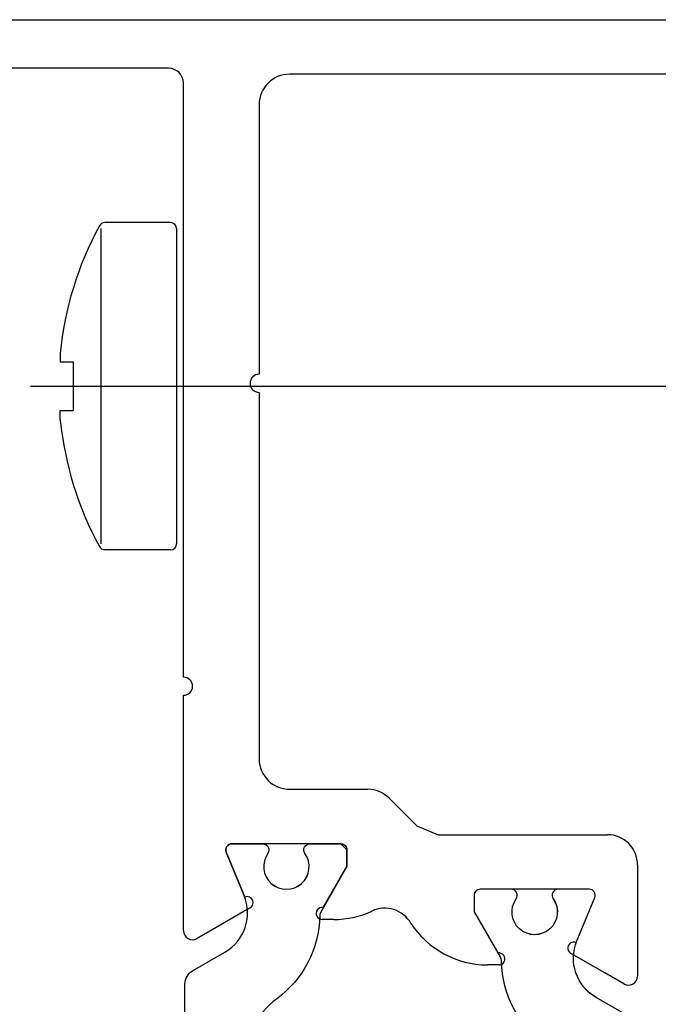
# Model space of a CAD drawing. Header units: millimetres. Extents: x 111285 to 237437, y -9513 to 52045.
# Tile 66 of 117: x 140091 to 140112, y 430 to 462. Entities that reach past the tile are written whole.
import ezdxf

# ---------------------------------------------------------------- set-up
doc = ezdxf.new("R2010")
doc.units = ezdxf.units.MM
doc.header["$LTSCALE"] = 100
doc.linetypes.add('ACAD_ISO10W100', pattern=[18, 12, -3, 0, -3])
doc.layers.get('0').update_dxf_attribs({"color": 252})
doc.layers.add('0-BUITENKOZIJNEN', color=252, linetype='Continuous')

# ---------------------------------------------------------------- blocks, each defined once
blk = doc.blocks.new('SR8-hori')
at = {"linetype": 'Continuous'}
for p, q in [((2464.075, 50.203), (2461.899, 50.203)), ((2461.775, 50.003), (2461.775, 39.603)), ((2464.275, 50.003), (2464.275, 39.603)), ((2460.427, 45.878), (2460.427, 45.599)), ((2460.427, 45.606), (2460.859, 45.606)), ((2460.859, 45.603), (2460.859, 44.003)), ((2460.432, 43.679), (2460.432, 44)), ((2460.432, 43.996), (2460.859, 43.996)), ((2464.075, 39.403), (2461.899, 39.403))]:
    blk.add_line(p, q, dxfattribs=at)
at = {"linetype": 'ACAD_ISO10W100', "ltscale": 0.25}
blk.add_line((2459.451, 44.803), (2505.523, 44.806), dxfattribs=at)
at = {"linetype": 'Continuous'}
for points in [[(2464.55, 9.325), (2464.55, 25.075, -0.267949), (2464.8, 25.508), (2465.868, 26.125, 0.376373), (2466.504, 27.998), (2465.913, 29.424, -0.534511), (2466.098, 29.7), (2467.125, 29.7, -0.609065), (2467.288, 29.384, 1.936492), (2468.512, 29.384, -0.609065), (2468.675, 29.7), (2469.7, 29.7, -0.414214), (2469.9, 29.5), (2469.9, 28.95), (2469.044, 27.468, 0.126173), (2469.004, 27.325, -0.233397), (2467.573, 24.576, 0.239087), (2466.55, 22.559)], [(2479.2, 24.008), (2478.132, 24.625, -0.376373), (2477.496, 26.498), (2478.087, 27.924, 0.534511), (2477.902, 28.2), (2476.875, 28.2, 0.609065), (2476.712, 27.884, -1.936492), (2475.488, 27.884, 0.609065), (2475.325, 28.2), (2474.3, 28.2, 0.414214), (2474.1, 28), (2474.1, 27.45), (2474.956, 25.968, -0.126173), (2474.996, 25.825, 0.233397), (2476.427, 23.076, -0.239087)]]:
    blk.add_lwpolyline(points, format="xyb", dxfattribs=at)
for centre, radius, start, end in [((2471.447, 44.803), 11.072, 151.4267, 174.4295), ((2461.899, 50.003), 0.2, 90.0001, 151.4267), ((2464.075, 50.003), 0.2, 0.0001, 90.0001), ((2471.447, 44.803), 11.072, 185.8274, 208.5735), ((2461.899, 39.603), 0.2, 208.5734, 270.0001), ((2464.075, 39.603), 0.2, 270.0001, 0.0001)]:
    blk.add_arc(centre, radius, start, end, dxfattribs=at)
at = {"layer": '0-BUITENKOZIJNEN', "linetype": 'Continuous'}
for p, q in [((2450.5, 56.9), (2493, 56.9)), ((2464, 55.3), (2458.5, 55.3)), ((2464, 55.3), (2464, 55.3)), ((2491.5, 55.1), (2468, 55.1)), ((2464.5, 35.2), (2464.5, 54.8)), ((2464.5, 54.8), (2464.5, 54.8)), ((2467, 54.1), (2467, 54.1)), ((2467, 54.1), (2467, 45.2)), ((2467, 44.6), (2467, 32.5)), ((2464.5, 35.2), (2464.5, 35.2)), ((2464.5, 26.833), (2464.5, 34.6)), ((2464.5, 34.6), (2464.5, 34.6)), ((2468, 31.5), (2468, 31.5)), ((2468, 31.5), (2470.586, 31.5)), ((2471.293, 31.207), (2471.293, 31.207)), ((2471.293, 31.207), (2472.207, 30.293)), ((2472.207, 30.293), (2472.914, 30)), ((2472.914, 30), (2472.914, 30)), ((2472.914, 30), (2478.5, 30)), ((2469.7, 29.7), (2466.098, 29.7)), ((2466.098, 29.7), (2466.098, 29.7)), ((2469.9, 29.5), (2469.7, 29.7)), ((2465.913, 29.424), (2465.913, 29.424)), ((2465.913, 29.424), (2466.527, 27.942)), ((2469.9, 28.96), (2469.9, 29.5)), ((2469.9, 29.5), (2469.9, 29.5)), ((2469.114, 27.598), (2469.9, 28.96)), ((2479.5, 29), (2479.5, 25.333)), ((2474.1, 28), (2474.1, 27.46)), ((2477.902, 28.2), (2474.3, 28.2)), ((2474.3, 28.2), (2474.3, 28.2)), ((2466.527, 27.942), (2466.527, 27.942)), ((2477.473, 26.442), (2478.087, 27.924)), ((2478.087, 27.924), (2478.087, 27.924)), ((2466.68, 27.572), (2465.579, 26.936)), ((2466.68, 27.572), (2466.68, 27.572)), ((2470.726, 27.48), (2470.726, 27.48)), ((2474.1, 27.46), (2474.886, 26.098)), ((2469.461, 27.2), (2469.084, 27.2)), ((2472.014, 27.073), (2472.014, 27.073)), ((2465.579, 26.936), (2464.95, 26.573)), ((2465.579, 26.936), (2465.579, 26.936)), ((2477.473, 26.442), (2477.473, 26.442)), ((2474.886, 26.098), (2474.886, 26.098)), ((2478.421, 25.436), (2477.32, 26.072)), ((2474.916, 25.7), (2474.539, 25.7)), ((2474.916, 25.7), (2474.916, 25.7)), ((2478.421, 25.436), (2478.421, 25.436)), ((2479.05, 25.073), (2478.421, 25.436)), ((2479.05, 25.073), (2479.05, 25.073))]:
    blk.add_line(p, q, dxfattribs=at)
for centre, radius, start, end in [((2464, 54.8), 0.5, 0, 90), ((2468, 54.1), 1, 90, 180), ((2467, 44.9), 0.3, 90, 270), ((2464.5, 34.9), 0.3, 270, 90), ((2468, 32.5), 1, 180, 270), ((2470.586, 30.5), 1, 45, 90), ((2478.5, 29), 1, 0, 90), ((2466.098, 29.5), 0.2, 90, 202.5), ((2466.604, 27.757), 0.2, 292.5, 112.5), ((2474.3, 28), 0.2, 90, 180), ((2477.902, 28), 0.2, 337.5, 90), ((2469.084, 27.4), 0.2, 81.4707, 270), ((2469.461, 30.2), 3, 270, 294.9415), ((2471.148, 26.573), 1, 30, 114.9415), ((2474.556, 28.739), 3.039, 213.2439, 269.679), ((2464.8, 26.833), 0.3, 180, 300), ((2477.396, 26.257), 0.2, 67.5, 247.5), ((2474.916, 25.9), 0.2, 270, 98.5293), ((2479.2, 25.333), 0.3, 240, 360)]:
    blk.add_arc(centre, radius, start, end, dxfattribs=at)
blk = doc.blocks.new('onderlegger beganegrond')
blk.add_blockref('SR8-hori', (11480, 405.1))

msp = doc.modelspace()

# ---------------------------------------------------------------- linework, layer by layer
at = {"linetype": 'Continuous'}
for p, q in [((140096.073, 455.303), (140093.898, 455.303)), ((140096.073, 455.303), (140093.898, 455.303)), ((140096.073, 455.303), (140093.898, 455.303)), ((140093.773, 455.103), (140093.773, 444.703)), ((140093.773, 455.103), (140093.773, 444.703)), ((140093.773, 455.103), (140093.773, 444.703)), ((140096.273, 455.103), (140096.273, 444.703)), ((140096.273, 455.103), (140096.273, 444.703)), ((140096.273, 455.103), (140096.273, 444.703)), ((140092.426, 450.978), (140092.426, 450.699)), ((140092.426, 450.978), (140092.426, 450.699)), ((140092.426, 450.978), (140092.426, 450.699)), ((140092.426, 450.706), (140092.858, 450.706)), ((140092.426, 450.706), (140092.858, 450.706)), ((140092.426, 450.706), (140092.858, 450.706)), ((140092.858, 450.703), (140092.858, 449.103)), ((140092.858, 450.703), (140092.858, 449.103)), ((140092.858, 450.703), (140092.858, 449.103)), ((140092.431, 448.779), (140092.431, 449.1)), ((140092.431, 448.779), (140092.431, 449.1)), ((140092.431, 448.779), (140092.431, 449.1)), ((140092.431, 449.096), (140092.858, 449.096)), ((140092.431, 449.096), (140092.858, 449.096)), ((140092.431, 449.096), (140092.858, 449.096)), ((140096.073, 444.503), (140093.898, 444.503)), ((140096.073, 444.503), (140093.898, 444.503)), ((140096.073, 444.503), (140093.898, 444.503))]:
    msp.add_line(p, q, dxfattribs=at)
at = {"linetype": 'ACAD_ISO10W100', "ltscale": 0.25}
msp.add_line((140091.45, 449.903), (140137.522, 449.906), dxfattribs=at)
msp.add_line((140091.45, 449.903), (140137.522, 449.906), dxfattribs=at)
msp.add_line((140091.45, 449.903), (140137.522, 449.906), dxfattribs=at)
at = {"linetype": 'Continuous'}
for points in [[(140096.549, 414.425), (140096.549, 430.175, -0.267949), (140096.799, 430.608), (140097.867, 431.225, 0.376373), (140098.502, 433.098), (140097.912, 434.524, -0.534511), (140098.097, 434.8), (140099.124, 434.8, -0.609065), (140099.287, 434.484, 1.936492), (140100.51, 434.484, -0.609065), (140100.673, 434.8), (140101.699, 434.8, -0.414214), (140101.899, 434.6), (140101.899, 434.05), (140101.043, 432.568, 0.126173), (140101.003, 432.425, -0.233397), (140099.571, 429.676, 0.239087), (140098.549, 427.659)], [(140096.549, 414.425), (140096.549, 430.175, -0.267949), (140096.799, 430.608), (140097.867, 431.225, 0.376373), (140098.502, 433.098), (140097.912, 434.524, -0.534511), (140098.097, 434.8), (140099.124, 434.8, -0.609065), (140099.287, 434.484, 1.936492), (140100.51, 434.484, -0.609065), (140100.673, 434.8), (140101.699, 434.8, -0.414214), (140101.899, 434.6), (140101.899, 434.05), (140101.043, 432.568, 0.126173), (140101.003, 432.425, -0.233397), (140099.571, 429.676, 0.239087), (140098.549, 427.659)], [(140096.549, 414.425), (140096.549, 430.175, -0.267949), (140096.799, 430.608), (140097.867, 431.225, 0.376373), (140098.502, 433.098), (140097.912, 434.524, -0.534511), (140098.097, 434.8), (140099.124, 434.8, -0.609065), (140099.287, 434.484, 1.936492), (140100.51, 434.484, -0.609065), (140100.673, 434.8), (140101.699, 434.8, -0.414214), (140101.899, 434.6), (140101.899, 434.05), (140101.043, 432.568, 0.126173), (140101.003, 432.425, -0.233397), (140099.571, 429.676, 0.239087), (140098.549, 427.659)], [(140111.199, 429.108), (140110.13, 429.725, -0.376373), (140109.495, 431.598), (140110.085, 433.024, 0.534511), (140109.9, 433.3), (140108.873, 433.3, 0.609065), (140108.71, 432.984, -1.936492), (140107.487, 432.984, 0.609065), (140107.324, 433.3), (140106.299, 433.3, 0.414214), (140106.099, 433.1), (140106.099, 432.55), (140106.954, 431.068, -0.126173), (140106.994, 430.925, 0.233397), (140108.426, 428.176, -0.239087)], [(140111.199, 429.108), (140110.13, 429.725, -0.376373), (140109.495, 431.598), (140110.085, 433.024, 0.534511), (140109.9, 433.3), (140108.873, 433.3, 0.609065), (140108.71, 432.984, -1.936492), (140107.487, 432.984, 0.609065), (140107.324, 433.3), (140106.299, 433.3, 0.414214), (140106.099, 433.1), (140106.099, 432.55), (140106.954, 431.068, -0.126173), (140106.994, 430.925, 0.233397), (140108.426, 428.176, -0.239087)], [(140111.199, 429.108), (140110.13, 429.725, -0.376373), (140109.495, 431.598), (140110.085, 433.024, 0.534511), (140109.9, 433.3), (140108.873, 433.3, 0.609065), (140108.71, 432.984, -1.936492), (140107.487, 432.984, 0.609065), (140107.324, 433.3), (140106.299, 433.3, 0.414214), (140106.099, 433.1), (140106.099, 432.55), (140106.954, 431.068, -0.126173), (140106.994, 430.925, 0.233397), (140108.426, 428.176, -0.239087)]]:
    msp.add_lwpolyline(points, format="xyb", dxfattribs=at)
for centre, radius, start, end in [((140093.898, 455.103), 0.2, 90.0001, 151.4267), ((140093.898, 455.103), 0.2, 90.0001, 151.4267), ((140093.898, 455.103), 0.2, 90.0001, 151.4267), ((140096.073, 455.103), 0.2, 0.0001, 90.0001), ((140096.073, 455.103), 0.2, 0.0001, 90.0001), ((140096.073, 455.103), 0.2, 0.0001, 90.0001), ((140103.446, 449.903), 11.072, 151.4267, 174.4295), ((140103.446, 449.903), 11.072, 151.4267, 174.4295), ((140103.446, 449.903), 11.072, 151.4267, 174.4295), ((140103.446, 449.903), 11.072, 185.8274, 208.5735), ((140103.446, 449.903), 11.072, 185.8274, 208.5735), ((140103.446, 449.903), 11.072, 185.8274, 208.5735), ((140093.898, 444.703), 0.2, 208.5734, 270.0001), ((140093.898, 444.703), 0.2, 208.5734, 270.0001), ((140093.898, 444.703), 0.2, 208.5734, 270.0001), ((140096.073, 444.703), 0.2, 270.0001, 0.0001), ((140096.073, 444.703), 0.2, 270.0001, 0.0001), ((140096.073, 444.703), 0.2, 270.0001, 0.0001)]:
    msp.add_arc(centre, radius, start, end, dxfattribs=at)
at = {"layer": '0-BUITENKOZIJNEN', "linetype": 'Continuous'}
for p, q in [((140082.499, 462), (140124.999, 462)), ((140082.499, 462), (140124.999, 462)), ((140082.499, 462), (140124.999, 462)), ((140095.999, 460.4), (140090.499, 460.4)), ((140095.999, 460.4), (140090.499, 460.4)), ((140095.999, 460.4), (140090.499, 460.4)), ((140095.999, 460.4), (140095.999, 460.4)), ((140095.999, 460.4), (140095.999, 460.4)), ((140095.999, 460.4), (140095.999, 460.4)), ((140123.499, 460.2), (140099.999, 460.2)), ((140123.499, 460.2), (140099.999, 460.2)), ((140123.499, 460.2), (140099.999, 460.2)), ((140096.499, 440.3), (140096.499, 459.9)), ((140096.499, 459.9), (140096.499, 459.9)), ((140096.499, 440.3), (140096.499, 459.9)), ((140096.499, 459.9), (140096.499, 459.9)), ((140096.499, 440.3), (140096.499, 459.9)), ((140096.499, 459.9), (140096.499, 459.9)), ((140098.999, 459.2), (140098.999, 459.2)), ((140098.999, 459.2), (140098.999, 450.3)), ((140098.999, 459.2), (140098.999, 459.2)), ((140098.999, 459.2), (140098.999, 450.3)), ((140098.999, 459.2), (140098.999, 459.2)), ((140098.999, 459.2), (140098.999, 450.3)), ((140098.999, 449.7), (140098.999, 437.6)), ((140098.999, 449.7), (140098.999, 437.6)), ((140098.999, 449.7), (140098.999, 437.6)), ((140096.499, 440.3), (140096.499, 440.3)), ((140096.499, 440.3), (140096.499, 440.3)), ((140096.499, 440.3), (140096.499, 440.3)), ((140096.499, 431.933), (140096.499, 439.7)), ((140096.499, 439.7), (140096.499, 439.7)), ((140096.499, 431.933), (140096.499, 439.7)), ((140096.499, 439.7), (140096.499, 439.7)), ((140096.499, 431.933), (140096.499, 439.7)), ((140096.499, 439.7), (140096.499, 439.7)), ((140099.999, 436.6), (140099.999, 436.6)), ((140099.999, 436.6), (140102.584, 436.6)), ((140099.999, 436.6), (140099.999, 436.6)), ((140099.999, 436.6), (140102.584, 436.6)), ((140099.999, 436.6), (140099.999, 436.6)), ((140099.999, 436.6), (140102.584, 436.6)), ((140103.291, 436.307), (140103.291, 436.307)), ((140103.291, 436.307), (140104.206, 435.393)), ((140103.291, 436.307), (140103.291, 436.307)), ((140103.291, 436.307), (140104.206, 435.393)), ((140103.291, 436.307), (140103.291, 436.307)), ((140103.291, 436.307), (140104.206, 435.393)), ((140104.206, 435.393), (140104.913, 435.1)), ((140104.206, 435.393), (140104.913, 435.1)), ((140104.206, 435.393), (140104.913, 435.1)), ((140104.913, 435.1), (140104.913, 435.1)), ((140104.913, 435.1), (140110.499, 435.1)), ((140104.913, 435.1), (140104.913, 435.1)), ((140104.913, 435.1), (140110.499, 435.1)), ((140104.913, 435.1), (140104.913, 435.1)), ((140104.913, 435.1), (140110.499, 435.1)), ((140097.912, 434.524), (140097.912, 434.524)), ((140097.912, 434.524), (140098.526, 433.042)), ((140097.912, 434.524), (140097.912, 434.524)), ((140097.912, 434.524), (140098.526, 433.042)), ((140097.912, 434.524), (140097.912, 434.524)), ((140097.912, 434.524), (140098.526, 433.042)), ((140101.699, 434.8), (140098.097, 434.8)), ((140098.097, 434.8), (140098.097, 434.8)), ((140101.699, 434.8), (140098.097, 434.8)), ((140098.097, 434.8), (140098.097, 434.8)), ((140101.699, 434.8), (140098.097, 434.8)), ((140098.097, 434.8), (140098.097, 434.8)), ((140101.899, 434.6), (140101.699, 434.8)), ((140101.899, 434.6), (140101.699, 434.8)), ((140101.899, 434.6), (140101.699, 434.8)), ((140101.899, 434.06), (140101.899, 434.6)), ((140101.899, 434.6), (140101.899, 434.6)), ((140101.899, 434.06), (140101.899, 434.6)), ((140101.899, 434.6), (140101.899, 434.6)), ((140101.899, 434.06), (140101.899, 434.6)), ((140101.899, 434.6), (140101.899, 434.6)), ((140101.112, 432.698), (140101.899, 434.06)), ((140101.112, 432.698), (140101.899, 434.06)), ((140101.112, 432.698), (140101.899, 434.06)), ((140111.499, 434.1), (140111.499, 430.433)), ((140111.499, 434.1), (140111.499, 430.433)), ((140111.499, 434.1), (140111.499, 430.433)), ((140109.9, 433.3), (140106.299, 433.3)), ((140106.299, 433.3), (140106.299, 433.3)), ((140109.9, 433.3), (140106.299, 433.3)), ((140106.299, 433.3), (140106.299, 433.3)), ((140109.9, 433.3), (140106.299, 433.3)), ((140106.299, 433.3), (140106.299, 433.3)), ((140098.526, 433.042), (140098.526, 433.042)), ((140098.526, 433.042), (140098.526, 433.042)), ((140098.526, 433.042), (140098.526, 433.042)), ((140106.099, 433.1), (140106.099, 432.56)), ((140106.099, 433.1), (140106.099, 432.56)), ((140106.099, 433.1), (140106.099, 432.56)), ((140109.471, 431.542), (140110.085, 433.024)), ((140109.471, 431.542), (140110.085, 433.024)), ((140109.471, 431.542), (140110.085, 433.024)), ((140110.085, 433.024), (140110.085, 433.024)), ((140110.085, 433.024), (140110.085, 433.024)), ((140110.085, 433.024), (140110.085, 433.024)), ((140098.679, 432.672), (140097.577, 432.036)), ((140098.679, 432.672), (140097.577, 432.036)), ((140098.679, 432.672), (140097.577, 432.036)), ((140098.679, 432.672), (140098.679, 432.672)), ((140098.679, 432.672), (140098.679, 432.672)), ((140098.679, 432.672), (140098.679, 432.672)), ((140102.725, 432.58), (140102.725, 432.58)), ((140102.725, 432.58), (140102.725, 432.58)), ((140102.725, 432.58), (140102.725, 432.58)), ((140106.099, 432.56), (140106.885, 431.198)), ((140106.099, 432.56), (140106.885, 431.198)), ((140106.099, 432.56), (140106.885, 431.198)), ((140101.46, 432.3), (140101.082, 432.3)), ((140101.46, 432.3), (140101.082, 432.3)), ((140101.46, 432.3), (140101.082, 432.3)), ((140097.577, 432.036), (140096.949, 431.673)), ((140097.577, 432.036), (140096.949, 431.673)), ((140097.577, 432.036), (140096.949, 431.673)), ((140097.577, 432.036), (140097.577, 432.036)), ((140097.577, 432.036), (140097.577, 432.036)), ((140097.577, 432.036), (140097.577, 432.036)), ((140104.013, 432.173), (140104.013, 432.173)), ((140104.013, 432.173), (140104.013, 432.173)), ((140104.013, 432.173), (140104.013, 432.173)), ((140109.471, 431.542), (140109.471, 431.542)), ((140109.471, 431.542), (140109.471, 431.542)), ((140109.471, 431.542), (140109.471, 431.542)), ((140106.885, 431.198), (140106.885, 431.198)), ((140106.885, 431.198), (140106.885, 431.198)), ((140106.885, 431.198), (140106.885, 431.198)), ((140110.42, 430.536), (140109.318, 431.172)), ((140110.42, 430.536), (140109.318, 431.172)), ((140110.42, 430.536), (140109.318, 431.172)), ((140106.915, 430.8), (140106.537, 430.8)), ((140106.915, 430.8), (140106.537, 430.8)), ((140106.915, 430.8), (140106.537, 430.8)), ((140106.915, 430.8), (140106.915, 430.8)), ((140106.915, 430.8), (140106.915, 430.8)), ((140106.915, 430.8), (140106.915, 430.8)), ((140110.42, 430.536), (140110.42, 430.536)), ((140111.049, 430.173), (140110.42, 430.536)), ((140110.42, 430.536), (140110.42, 430.536)), ((140111.049, 430.173), (140110.42, 430.536)), ((140110.42, 430.536), (140110.42, 430.536)), ((140111.049, 430.173), (140110.42, 430.536)), ((140111.049, 430.173), (140111.049, 430.173)), ((140111.049, 430.173), (140111.049, 430.173)), ((140111.049, 430.173), (140111.049, 430.173))]:
    msp.add_line(p, q, dxfattribs=at)
for centre, radius, start, end in [((140095.999, 459.9), 0.5, 0, 90), ((140095.999, 459.9), 0.5, 0, 90), ((140095.999, 459.9), 0.5, 0, 90), ((140099.999, 459.2), 1, 90, 180), ((140099.999, 459.2), 1, 90, 180), ((140099.999, 459.2), 1, 90, 180), ((140098.999, 450), 0.3, 90, 270), ((140098.999, 450), 0.3, 90, 270), ((140098.999, 450), 0.3, 90, 270), ((140096.499, 440), 0.3, 270, 90), ((140096.499, 440), 0.3, 270, 90), ((140096.499, 440), 0.3, 270, 90), ((140099.999, 437.6), 1, 180, 270), ((140099.999, 437.6), 1, 180, 270), ((140099.999, 437.6), 1, 180, 270), ((140102.584, 435.6), 1, 45, 90), ((140102.584, 435.6), 1, 45, 90), ((140102.584, 435.6), 1, 45, 90), ((140110.499, 434.1), 1, 0, 90), ((140110.499, 434.1), 1, 0, 90), ((140110.499, 434.1), 1, 0, 90), ((140098.097, 434.6), 0.2, 90, 202.5), ((140098.097, 434.6), 0.2, 90, 202.5), ((140098.097, 434.6), 0.2, 90, 202.5), ((140106.299, 433.1), 0.2, 90, 180), ((140106.299, 433.1), 0.2, 90, 180), ((140106.299, 433.1), 0.2, 90, 180), ((140109.9, 433.1), 0.2, 337.5, 90), ((140109.9, 433.1), 0.2, 337.5, 90), ((140109.9, 433.1), 0.2, 337.5, 90), ((140098.602, 432.857), 0.2, 292.5, 112.5), ((140098.602, 432.857), 0.2, 292.5, 112.5), ((140098.602, 432.857), 0.2, 292.5, 112.5), ((140101.082, 432.5), 0.2, 81.4707, 270), ((140101.082, 432.5), 0.2, 81.4707, 270), ((140101.082, 432.5), 0.2, 81.4707, 270), ((140101.46, 435.3), 3, 270, 294.9415), ((140101.46, 435.3), 3, 270, 294.9415), ((140101.46, 435.3), 3, 270, 294.9415), ((140103.146, 431.673), 1, 30, 114.9415), ((140103.146, 431.673), 1, 30, 114.9415), ((140103.146, 431.673), 1, 30, 114.9415), ((140096.799, 431.933), 0.3, 180, 300), ((140096.799, 431.933), 0.3, 180, 300), ((140096.799, 431.933), 0.3, 180, 300), ((140106.554, 433.839), 3.039, 213.2439, 269.679), ((140106.554, 433.839), 3.039, 213.2439, 269.679), ((140106.554, 433.839), 3.039, 213.2439, 269.679), ((140109.395, 431.357), 0.2, 67.5, 247.5), ((140109.395, 431.357), 0.2, 67.5, 247.5), ((140109.395, 431.357), 0.2, 67.5, 247.5), ((140106.915, 431), 0.2, 270, 98.5293), ((140106.915, 431), 0.2, 270, 98.5293), ((140106.915, 431), 0.2, 270, 98.5293), ((140111.199, 430.433), 0.3, 240, 360), ((140111.199, 430.433), 0.3, 240, 360), ((140111.199, 430.433), 0.3, 240, 360)]:
    msp.add_arc(centre, radius, start, end, dxfattribs=at)

# ---------------------------------------------------------------- block references
msp.add_blockref('onderlegger beganegrond', (126151.999, 0))

doc.saveas('drawing.dxf')
